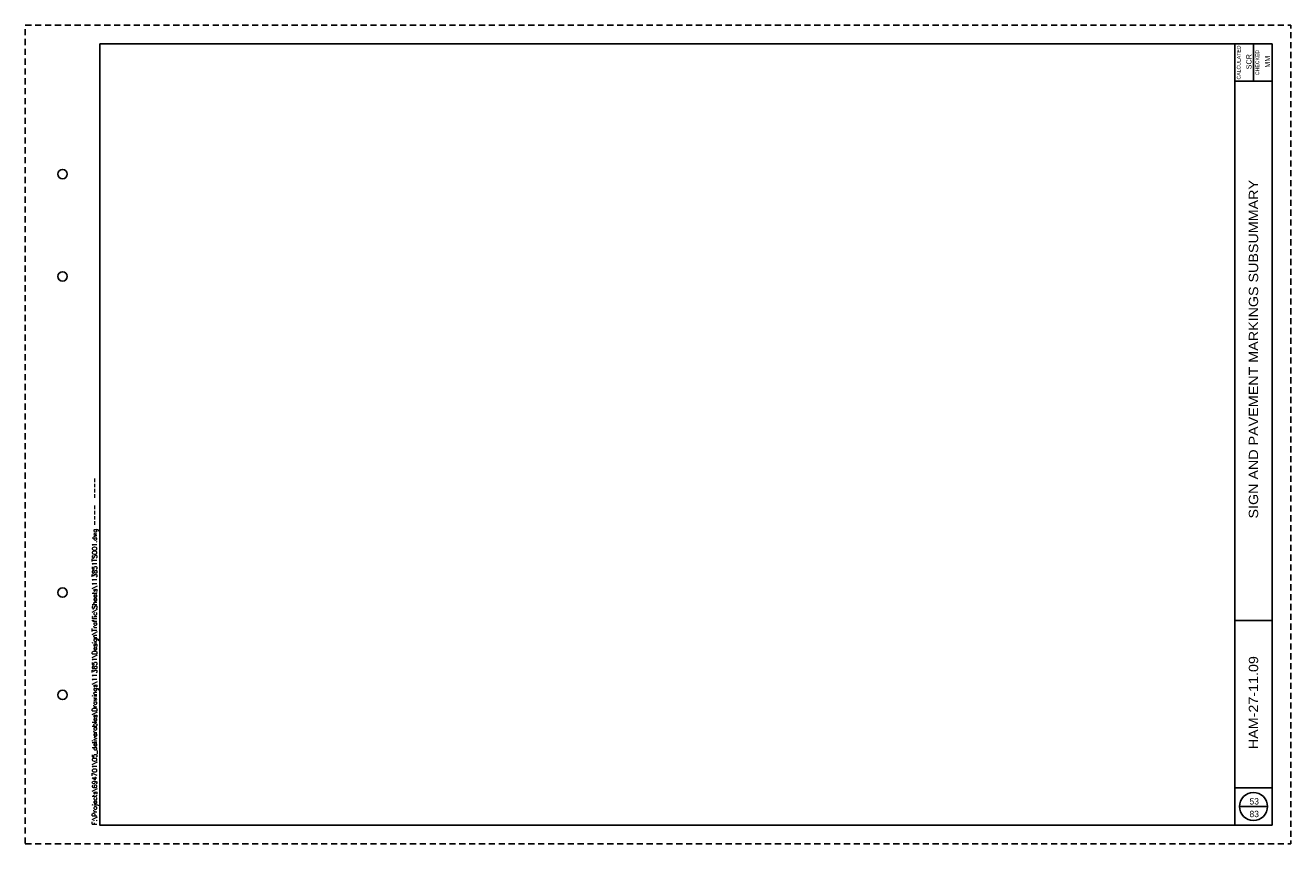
# Paper-space layout '113851TS001' of a CAD drawing. Header units: feet. Extents: x 0 to 34, y 0 to 22.
import ezdxf
from ezdxf.enums import TextEntityAlignment as Align

# ---------------------------------------------------------------- set-up
doc = ezdxf.new("R2010")
doc.units = ezdxf.units.FT
doc.header["$MEASUREMENT"] = 0
doc.linetypes.add('OhDOT_USTN3', pattern=[0.22, 0.165, -0.055])
for name, color, linetype in [('SH_Border', 7, 'Continuous'), ('SH_Cut_Line', 7, 'OhDOT_USTN3'), ('SH_Data', 7, 'Continuous')]:
    doc.layers.add(name, color=color, linetype=linetype)
doc.styles.add('DwgStamp', font='romans.shx')
doc.styles.add('Font 70-Main Title', font='txt', dxfattribs={"width": 1.15, "height": 0.25})
doc.styles.add('Straight-Normal', font='font30.shx', dxfattribs={"height": 0.14})
doc.styles.add('Straight-Sub Title', font='font30.shx', dxfattribs={"height": 0.17})

# ---------------------------------------------------------------- blocks, each defined once
blk = doc.blocks.new('BLKWO')
at = {"layer": 'SH_Border', "color": 7, "linetype": 'Continuous'}
for p, q in [((32.5, 0.5), (32.5, 21.5)), ((33, 21.5), (33, 20.5)), ((32.5, 20.5), (33.5, 20.5)), ((32.5, 6), (33.5, 6)), ((32.5, 1.5), (33.5, 1.5))]:
    blk.add_line(p, q, dxfattribs=at)
at = {"layer": 'SH_Border', "color": 7, "linetype": 'Continuous', "flags": 128}
blk.add_lwpolyline([(2, 21.5), (33.5, 21.5), (33.5, 0.5), (2, 0.5), (2, 21.5)], close=True, dxfattribs=at)
at = {"layer": 'SH_Border', "color": 7, "linetype": 'Continuous'}
for centre in [(1, 18), (1, 15.25), (1, 6.75), (1, 4)]:
    blk.add_circle(centre, 0.125, dxfattribs=at)
at = {"layer": 'SH_Cut_Line', "color": 7, "linetype": 'OhDOT_USTN3', "flags": 128}
blk.add_lwpolyline([(0, 0), (34, 0), (34, 22), (0, 22), (0, 0)], close=True, dxfattribs=at)
at = {"layer": 'SH_Data', "color": 7, "linetype": 'Continuous'}
blk.add_line((32.625, 1), (33.375, 1), dxfattribs=at)
blk.add_circle((33, 1), 0.375, dxfattribs=at)
at = {"layer": 'SH_Border', "color": 7, "linetype": 'Continuous', "style": 'DwgStamp'}
blk.add_text('F:\\Projects\\694701\\05_deliverables\\Drawings\\113851\\Design\\Traffic\\Sheets\\113851TS001.dwg ----  ----', height=0.125, rotation=90, dxfattribs=at).set_placement((1.925, 0.5))
at = {"layer": 'SH_Data', "color": 7, "linetype": 'Continuous', "style": 'Straight-Normal'}
for s, p in [('CALCULATED', (32.553, 21)), ('CHECKED', (33.053, 21))]:
    blk.add_text(s, height=0.1, rotation=90, dxfattribs=at).set_placement(p, align=Align.TOP_CENTER)
at = {"layer": 'SH_Data', "style": 'Straight-Normal'}
for tag, p in [('CALCULATED', (32.989, 21.02)), ('CHECKED', (33.489, 21.02))]:
    blk.add_attdef(tag, text='', height=0.14, rotation=90, dxfattribs=at).set_placement(p, align=Align.BOTTOM_CENTER)
at = {"layer": 'SH_Data', "style": 'Font 70-Main Title', "width": 1.15}
for tag, p in [('TITLEAREA2M', (33, 13.292)), ('TITLEAREA1', (33, 3.792))]:
    blk.add_attdef(tag, text='', height=0.25, rotation=90, dxfattribs=at).set_placement(p, align=Align.MIDDLE_CENTER)
at = {"layer": 'SH_Data', "style": 'Straight-Sub Title'}
for tag, p in [('SHEETNO', (33.02, 1.003)), ('SHEETTOTAL', (33.02, 0.663))]:
    blk.add_attdef(tag, text='', height=0.17, dxfattribs=at).set_placement(p, align=Align.BOTTOM_CENTER)

psp = doc.layouts.new('113851TS001')

# ---------------------------------------------------------------- block references
at = {"layer": 'SH_Border'}
psp.add_blockref('BLKWO', (0, 0), dxfattribs=at).add_auto_attribs({'CHECKED': 'MM', 'CALCULATED': 'SCR', 'TITLEAREA2M': 'SIGN AND PAVEMENT MARKINGS SUBSUMMARY', 'TITLEAREA1': 'HAM-27-11.09', 'SHEETTOTAL': '83', 'SHEETNO': '53'})

doc.saveas('drawing.dxf')
